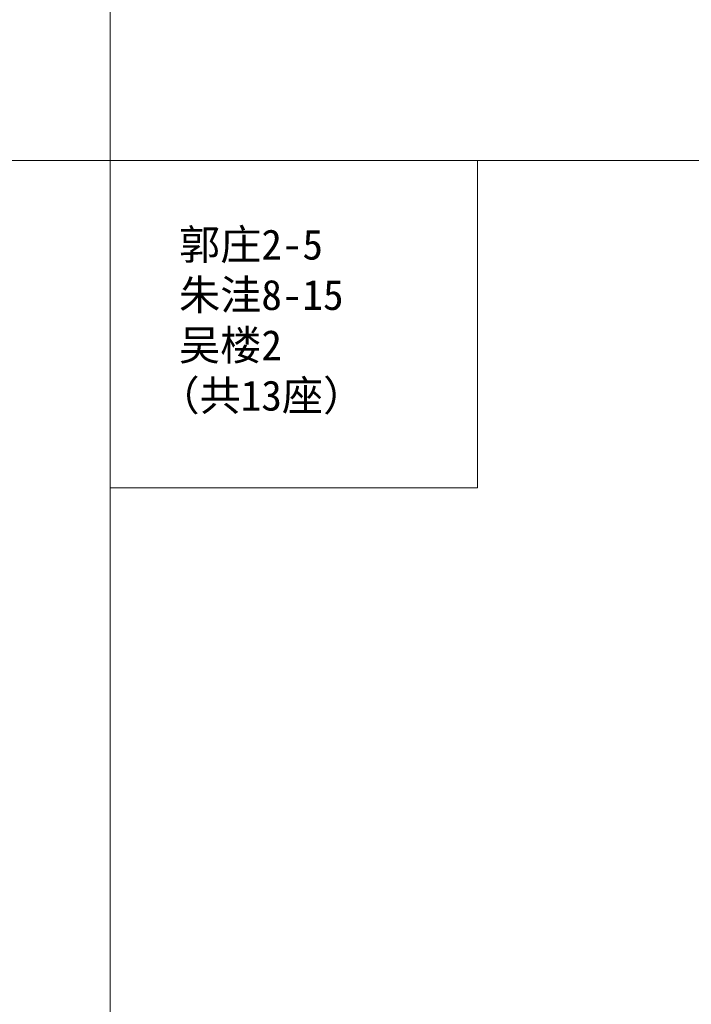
# Model space of a CAD drawing. Extents: x -27255 to 1448651, y 31034 to 8081248.
# Tile 43 of 198: x 582982 to 583316, y 3858742 to 3859231. Entities that reach past the tile are written whole.
import ezdxf

# ---------------------------------------------------------------- set-up
doc = ezdxf.new("R2010")
doc.units = 0
doc.layers.add('0.13文字', color=3, linetype='CONTINUOUS', lineweight=13)
doc.layers.add('文字', color=7, linetype='CONTINUOUS', lineweight=15)
doc.styles.add('-仿宋_GB2312', font='FangSong_GB2312.ttf')

msp = doc.modelspace()

# ---------------------------------------------------------------- linework, layer by layer
at = {"layer": '0.13文字', "lineweight": 13}
msp.add_line((583026.86973, 3871338.12904), (583026.86973, 3855111.18), dxfattribs=at)
at = {"layer": '0.13文字', "linetype": 'Continuous', "lineweight": 13}
msp.add_line((582175.00285, 3859160.75293), (587865.89025, 3859160.75293), dxfattribs=at)
msp.add_line((582175.00285, 3859160.75293), (587865.89025, 3859160.75293), dxfattribs=at)
at = {"layer": '0.13文字', "lineweight": 13}
msp.add_lwpolyline([(583026.86973, 3859160.75293), (583209.40456, 3859160.75293), (583209.40456, 3858998.17781), (583026.86973, 3858998.17781)], close=True, dxfattribs=at)

# ---------------------------------------------------------------- texts
at = {"layer": '文字', "color": 7, "insert": (582999.82113, 3859126.55776), "char_height": 15, "width": 780.1662746, "attachment_point": 1, "style": '-仿宋_GB2312'}
msp.add_mtext('{\\C256;      郭庄2-5\\P      朱洼8-15\\P      吴楼2\\P     （共13座）}', dxfattribs=at)

doc.saveas('drawing.dxf')
